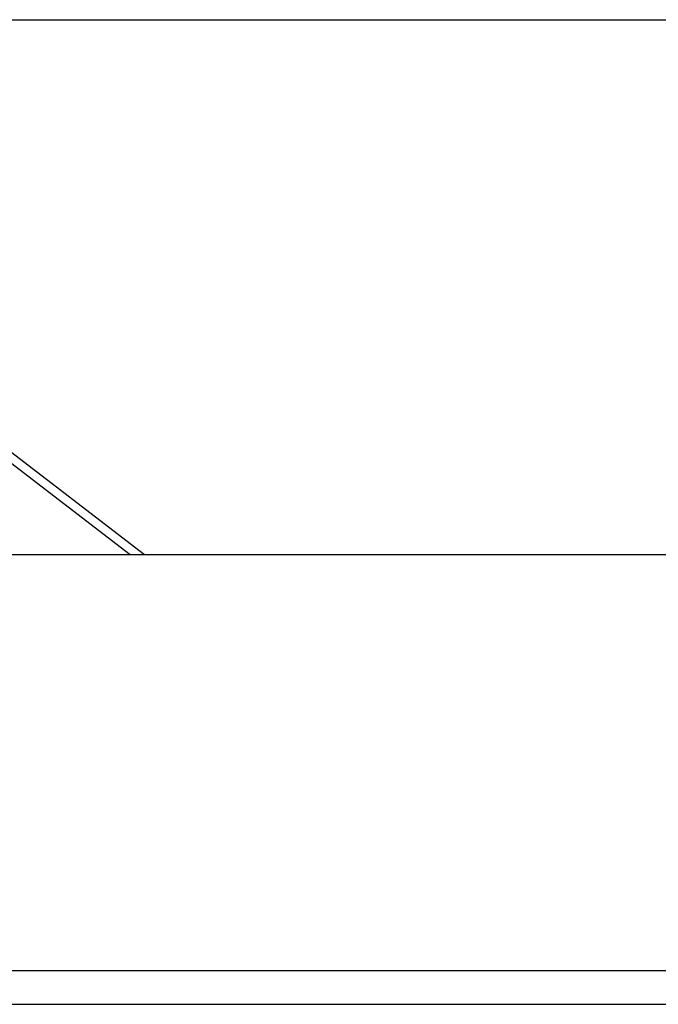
# Model space of a CAD drawing. Header units: inches. Extents: x 0 to 23760, y -13 to 16800.
# Tile 163 of 247: x 11296 to 11585, y 7735 to 8180. Entities that reach past the tile are written whole.
import ezdxf

# ---------------------------------------------------------------- set-up
doc = ezdxf.new("R2010")
doc.units = ezdxf.units.IN
doc.layers.add('254', color=7, linetype='Continuous', true_color=0xffffff)

msp = doc.modelspace()

# ---------------------------------------------------------------- linework, layer by layer
at = {"layer": '254', "color": 2, "linetype": 'Continuous', "lineweight": 25}
for p, q in [((11136.915, 8179.694), (11779.843, 8179.694)), ((11210.714, 8046.789), (11352.333, 7938.122)), ((11210.668, 8041.907), (11345.942, 7938.123)), ((11064.171, 7938.121), (12207.171, 7938.121)), ((11064.171, 7750.121), (12207.171, 7750.121)), ((11064.171, 7734.834), (12207.171, 7734.834))]:
    msp.add_line(p, q, dxfattribs=at)

doc.saveas('drawing.dxf')
